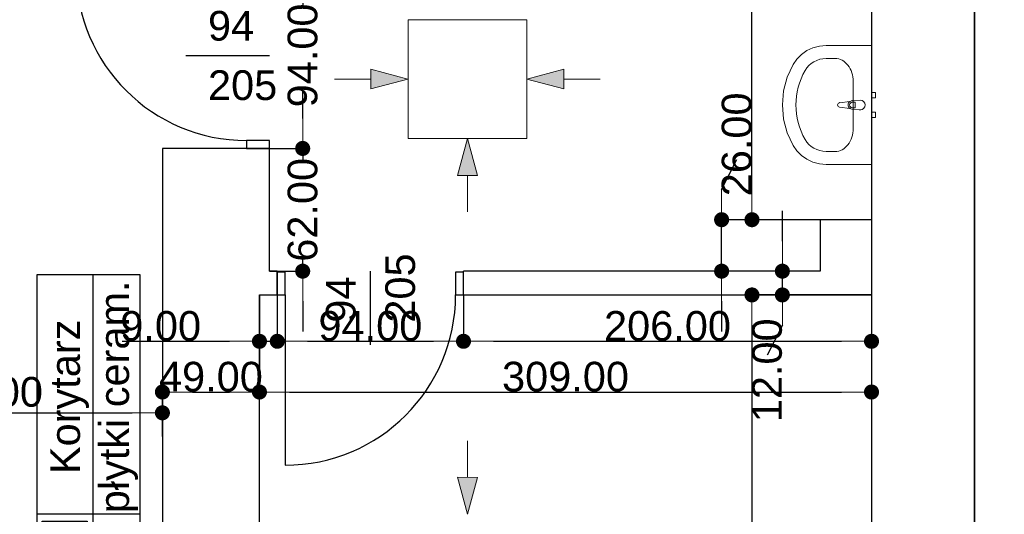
# Model space of a CAD drawing. Header units: millimetres. Extents: x -175445 to -20415, y -559200 to 231527.
# Tile 118 of 256: x -90738 to -85768, y -176209 to -173710. Entities that reach past the tile are written whole.
import ezdxf
from ezdxf.enums import TextEntityAlignment as Align

# ---------------------------------------------------------------- set-up
doc = ezdxf.new("R2010")
doc.units = ezdxf.units.MM
doc.header["$MEASUREMENT"] = 0
for name, color, linetype in [('Drzwi', 7, 'Continuous'), ('Linia', 7, 'Continuous'), ('Obiekt', 7, 'Continuous'), ('Strefa', 9, 'Continuous'), ('Słup', 7, 'Continuous'), ('Wymiary', 9, 'Continuous'), ('Ściana', 7, 'Continuous')]:
    doc.layers.add(name, color=color, linetype=linetype)
doc.styles.add('Arial', font='txt')
doc.dimstyles.new('GENERATED_STYLE__1', dxfattribs={"dimtxt": 150, "dimasz": 152, "dimexe": 0.18, "dimexo": 0, "dimgap": 0.09, "dimtad": 1, "dimtih": 1, "dimtoh": 1, "dimlfac": 0.1, "dimzin": 0, "dimdsep": 46, "dimtxsty": 'Arial', "dimblk": 'ARROWHEAD_11', "dimblk1": 'ARROWHEAD_11', "dimblk2": 'ARROWHEAD_11', "dimcen": 0.09, "dimclrd": 256, "dimclre": 256, "dimclrt": 256, "dimazin": 0, "dimtfac": 1, "dimtdec": 4, "dimtmove": 0, "dimatfit": 3, "dimfxl": 1, "dimtolj": 1, "dimtzin": 0, "dimarcsym": 0})
doc.dimstyles.new('GENERATED_STYLE__2', dxfattribs={"dimtxt": 150, "dimasz": 152, "dimexe": 0.18, "dimexo": 0, "dimgap": 0.09, "dimtad": 1, "dimlfac": 0.1, "dimzin": 0, "dimdsep": 46, "dimtxsty": 'Arial', "dimblk": 'ARROWHEAD_11', "dimblk1": 'ARROWHEAD_11', "dimblk2": 'ARROWHEAD_11', "dimcen": 0.09, "dimclrd": 256, "dimclre": 256, "dimclrt": 256, "dimazin": 0, "dimtfac": 1, "dimtdec": 4, "dimtmove": 0, "dimatfit": 3, "dimfxl": 1, "dimtolj": 1, "dimtzin": 0, "dimarcsym": 0})
doc.dimstyles.new('GENERATED_STYLE__4', dxfattribs={"dimtxt": 150, "dimasz": 152, "dimexe": 0.18, "dimexo": 0, "dimgap": 0.09, "dimtad": 1, "dimtih": 1, "dimtoh": 1, "dimlfac": 0.1, "dimzin": 0, "dimdsep": 46, "dimtxsty": 'Arial', "dimblk": 'ARROWHEAD_11', "dimblk1": 'ARROWHEAD_11', "dimblk2": 'ARROWHEAD_11', "dimcen": 0.09, "dimclrd": 256, "dimclre": 256, "dimclrt": 256, "dimazin": 0, "dimtfac": 1, "dimtdec": 4, "dimtmove": 2, "dimatfit": 3, "dimfxl": 1, "dimtolj": 1, "dimtzin": 0, "dimarcsym": 0})

# ---------------------------------------------------------------- blocks, each defined once
blk = doc.blocks.new('Korytarz_4_53_53', base_point=(-90367.7, 19163.6))
at = {"layer": 'Strefa'}
for p, q in [((-90650.6, 18429.6), (-90650.6, 20371.8)), ((-90650.6, 20371.8), (-90132, 20371.8)), ((-90367.7, 18429.6), (-90367.7, 20371.8)), ((-90132, 20371.8), (-90132, 18429.6)), ((-90650.6, 19163.6), (-90132, 19163.6)), ((-90624.7, 18466.3), (-90624.7, 19126.9)), ((-90624.7, 19126.9), (-90398.4, 19126.9)), ((-90398.4, 19126.9), (-90398.4, 18466.3)), ((-90398.4, 18466.3), (-90624.7, 18466.3)), ((-90132, 18429.6), (-90650.6, 18429.6))]:
    blk.add_line(p, q, dxfattribs=at)
at = {"layer": 'Strefa', "style": 'Arial'}
for tag, height, p in [('ROOM_NAME', 150, (-90509.2, 19754.7)), ('floor_f', 150, (-90261.7, 19754.7)), ('ROOM_NUMBER', 180, (-90513.9, 18805.4)), ('ROOM_CALC_AREA', 150, (-90261.7, 18790.6))]:
    blk.add_attdef(tag, text='', height=height, rotation=90, dxfattribs=at).set_placement(p, align=Align.MIDDLE_CENTER)
blk = doc.blocks.new('ARROWHEAD_11')
at = {"color": 0, "linetype": 'Continuous', "lineweight": 0}
blk.add_line((0, 0), (-1, 0), dxfattribs=at)
at = {"color": 0, "linetype": 'Continuous', "lineweight": 0, "const_width": 0.25, "flags": 128}
blk.add_lwpolyline([(-0.125, 0, 1), (0.125, 0, 1)], format="xyb", close=True, dxfattribs=at)
blk = doc.blocks.new('*D1136')
at = {"layer": 'Defpoints', "color": 0}
for p in [(-86438, -173485.6), (-86438, -178412.8), (-87658, -178970.6)]:
    blk.add_point(p, dxfattribs=at)
at = {"layer": 'Wymiary', "lineweight": -2}
for p, q in [((-86438, -173485.6), (-86438, -178412.9)), ((-87658, -178970.6), (-87658, -178412.6)), ((-87506, -178412.8), (-86590, -178412.8))]:
    blk.add_line(p, q, dxfattribs=at)
at = {"layer": 'Wymiary', "lineweight": -2, "xscale": 152, "yscale": 152, "zscale": 152, "rotation": 180}
blk.add_blockref('ARROWHEAD_11', (-87658, -178412.8), dxfattribs=at)
at = {"layer": 'Wymiary', "lineweight": -2, "xscale": 152, "yscale": 152, "zscale": 152}
blk.add_blockref('ARROWHEAD_11', (-86438, -178412.8), dxfattribs=at)
at = {"layer": 'Wymiary', "lineweight": 13, "insert": (-87048, -178336.1), "char_height": 150, "attachment_point": 5, "style": 'Arial'}
blk.add_mtext('\\A1;122.00', dxfattribs=at)
blk = doc.blocks.new('*D1137')
at = {"layer": 'Defpoints', "color": 0}
for p in [(-86438, -173485.6), (-85918, -173485.6), (-85918, -178412.8)]:
    blk.add_point(p, dxfattribs=at)
at = {"layer": 'Wymiary', "lineweight": -2}
for p, q in [((-86438, -173485.6), (-86438, -178412.9)), ((-85918, -173485.6), (-85918, -178412.9)), ((-86286, -178412.8), (-86070, -178412.8))]:
    blk.add_line(p, q, dxfattribs=at)
at = {"layer": 'Wymiary', "lineweight": -2, "xscale": 152, "yscale": 152, "zscale": 152, "rotation": 180}
blk.add_blockref('ARROWHEAD_11', (-86438, -178412.8), dxfattribs=at)
at = {"layer": 'Wymiary', "lineweight": -2, "xscale": 152, "yscale": 152, "zscale": 152}
blk.add_blockref('ARROWHEAD_11', (-85918, -178412.8), dxfattribs=at)
at = {"layer": 'Wymiary', "lineweight": 13, "insert": (-86178, -178336.1), "char_height": 150, "attachment_point": 5, "style": 'Arial'}
blk.add_mtext('\\A1;52.00', dxfattribs=at)
blk = doc.blocks.new('*D1138')
at = {"layer": 'Defpoints', "color": 0}
for p in [(-81638, -171513), (-85918, -173485.6), (-81638, -178412.8)]:
    blk.add_point(p, dxfattribs=at)
at = {"layer": 'Wymiary', "lineweight": -2}
for p, q in [((-81638, -171513), (-81638, -178412.9)), ((-85918, -173485.6), (-85918, -178412.9)), ((-85766, -178412.8), (-81790, -178412.8))]:
    blk.add_line(p, q, dxfattribs=at)
at = {"layer": 'Wymiary', "lineweight": -2, "xscale": 152, "yscale": 152, "zscale": 152, "rotation": 180}
blk.add_blockref('ARROWHEAD_11', (-85918, -178412.8), dxfattribs=at)
at = {"layer": 'Wymiary', "lineweight": -2, "xscale": 152, "yscale": 152, "zscale": 152}
blk.add_blockref('ARROWHEAD_11', (-81638, -178412.8), dxfattribs=at)
at = {"layer": 'Wymiary', "lineweight": 13, "insert": (-83778, -178336.1), "char_height": 150, "attachment_point": 5, "style": 'Arial'}
blk.add_mtext('\\A1;428.00', dxfattribs=at)
blk = doc.blocks.new('*D1397')
at = {"layer": 'Defpoints', "color": 0}
for p in [(-87041.5, -175100.6), (-86438, -175100.6), (-86438, -178970.6)]:
    blk.add_point(p, dxfattribs=at)
at = {"layer": 'Wymiary', "lineweight": -2}
for p, q in [((-86438, -175100.6), (-87041.7, -175100.6)), ((-87041.5, -175252.6), (-87041.5, -176838.3)), ((-87041.5, -178818.6), (-87041.5, -177460.6)), ((-86438, -178970.6), (-87041.7, -178970.6))]:
    blk.add_line(p, q, dxfattribs=at)
at = {"layer": 'Wymiary', "lineweight": -2, "xscale": 152, "yscale": 152, "zscale": 152}
for p, rotation in [((-87041.5, -175100.6), 90), ((-87041.5, -178970.6), 270)]:
    blk.add_blockref('ARROWHEAD_11', p, dxfattribs=dict(at, rotation=rotation))
at = {"layer": 'Wymiary', "lineweight": 13, "insert": (-87041.5, -177149.5), "char_height": 150, "attachment_point": 5, "rotation": 90, "style": 'Arial'}
blk.add_mtext('\\A1;387.00', dxfattribs=at)
blk = doc.blocks.new('*D1398')
at = {"layer": 'Defpoints', "color": 0}
for p in [(-86888.1, -174980.6), (-86698, -174980.6), (-86438, -175100.6)]:
    blk.add_point(p, dxfattribs=at)
at = {"layer": 'Wymiary', "lineweight": -2}
for p, q in [((-86888.1, -174828.6), (-86888.1, -174676.6)), ((-86698, -174980.6), (-86888.3, -174980.6)), ((-86888.1, -175100.6), (-86888.1, -174980.6)), ((-86438, -175100.6), (-86888.3, -175100.6)), ((-86888.1, -175252.6), (-86964.8, -175404.6))]:
    blk.add_line(p, q, dxfattribs=at)
at = {"layer": 'Wymiary', "lineweight": -2, "xscale": 152, "yscale": 152, "zscale": 152}
for p, rotation in [((-86888.1, -174980.6), 270), ((-86888.1, -175100.6), 90)]:
    blk.add_blockref('ARROWHEAD_11', p, dxfattribs=dict(at, rotation=rotation))
at = {"layer": 'Wymiary', "lineweight": 13, "insert": (-86964.8, -175481.3), "char_height": 150, "attachment_point": 5, "rotation": 90, "style": 'Arial'}
blk.add_mtext('\\A1;12.00', dxfattribs=at)
blk = doc.blocks.new('*D1399')
at = {"layer": 'Defpoints', "color": 0}
for p in [(-87194.8, -174720.6), (-86698, -174720.6), (-86698, -174980.6)]:
    blk.add_point(p, dxfattribs=at)
at = {"layer": 'Wymiary', "lineweight": -2}
for p, q in [((-87194.8, -174568.6), (-87118.2, -174416.6)), ((-86698, -174720.6), (-87195, -174720.6)), ((-87194.8, -174980.6), (-87194.8, -174720.6)), ((-86698, -174980.6), (-87195, -174980.6)), ((-87194.8, -175132.6), (-87194.8, -175284.6))]:
    blk.add_line(p, q, dxfattribs=at)
at = {"layer": 'Wymiary', "lineweight": -2, "xscale": 152, "yscale": 152, "zscale": 152}
for p, rotation in [((-87194.8, -174720.6), 270), ((-87194.8, -174980.6), 90)]:
    blk.add_blockref('ARROWHEAD_11', p, dxfattribs=dict(at, rotation=rotation))
at = {"layer": 'Wymiary', "lineweight": 13, "insert": (-87118.2, -174340), "char_height": 150, "attachment_point": 5, "rotation": 90, "style": 'Arial'}
blk.add_mtext('\\A1;26.00', dxfattribs=at)
blk = doc.blocks.new('*D1400')
at = {"layer": 'Defpoints', "color": 0}
for p in [(-87041.5, -168000.6), (-86438, -168000.6), (-86698, -174720.6)]:
    blk.add_point(p, dxfattribs=at)
at = {"layer": 'Wymiary', "lineweight": -2}
for p, q in [((-86438, -168000.6), (-87041.7, -168000.6)), ((-87041.5, -168152.6), (-87041.5, -170935.2)), ((-87041.5, -174568.6), (-87041.5, -171558.4)), ((-86698, -174720.6), (-87041.7, -174720.6))]:
    blk.add_line(p, q, dxfattribs=at)
at = {"layer": 'Wymiary', "lineweight": -2, "xscale": 152, "yscale": 152, "zscale": 152}
for p, rotation in [((-87041.5, -168000.6), 90), ((-87041.5, -174720.6), 270)]:
    blk.add_blockref('ARROWHEAD_11', p, dxfattribs=dict(at, rotation=rotation))
at = {"layer": 'Wymiary', "lineweight": 13, "insert": (-87041.5, -171246.8), "char_height": 150, "attachment_point": 5, "rotation": 90, "style": 'Arial'}
blk.add_mtext('\\A1;672.00', dxfattribs=at)
blk = doc.blocks.new('*D1404')
at = {"layer": 'Defpoints', "color": 0}
for p in [(-89478, -174360.6), (-89309.8, -174360.6), (-89478, -174980.6)]:
    blk.add_point(p, dxfattribs=at)
at = {"layer": 'Wymiary', "lineweight": -2}
for p, q in [((-89309.8, -174208.6), (-89309.8, -174056.6)), ((-89478, -174360.6), (-89309.7, -174360.6)), ((-89309.8, -174360.6), (-89309.8, -174417.3)), ((-89309.8, -174980.6), (-89309.8, -174924)), ((-89478, -174980.6), (-89309.7, -174980.6)), ((-89309.8, -175132.6), (-89309.8, -175284.6))]:
    blk.add_line(p, q, dxfattribs=at)
at = {"layer": 'Wymiary', "lineweight": -2, "xscale": 152, "yscale": 152, "zscale": 152}
for p, rotation in [((-89309.8, -174360.6), 270), ((-89309.8, -174980.6), 90)]:
    blk.add_blockref('ARROWHEAD_11', p, dxfattribs=dict(at, rotation=rotation))
at = {"layer": 'Wymiary', "lineweight": 13, "insert": (-89309.8, -174670.6), "char_height": 150, "attachment_point": 5, "rotation": 90, "style": 'Arial'}
blk.add_mtext('\\A1;62.00', dxfattribs=at)
blk = doc.blocks.new('*D1405')
at = {"layer": 'Defpoints', "color": 0}
for p in [(-89478, -173420.6), (-89309.8, -173420.6), (-89478, -174360.6)]:
    blk.add_point(p, dxfattribs=at)
at = {"layer": 'Wymiary', "lineweight": -2}
for p, q in [((-89478, -173420.6), (-89309.7, -173420.6)), ((-89309.8, -173572.6), (-89309.8, -173637.7)), ((-89309.8, -174208.6), (-89309.8, -174143.6)), ((-89478, -174360.6), (-89309.7, -174360.6))]:
    blk.add_line(p, q, dxfattribs=at)
at = {"layer": 'Wymiary', "lineweight": -2, "xscale": 152, "yscale": 152, "zscale": 152}
for p, rotation in [((-89309.8, -173420.6), 90), ((-89309.8, -174360.6), 270)]:
    blk.add_blockref('ARROWHEAD_11', p, dxfattribs=dict(at, rotation=rotation))
at = {"layer": 'Wymiary', "lineweight": 13, "insert": (-89309.8, -173890.6), "char_height": 150, "attachment_point": 5, "rotation": 90, "style": 'Arial'}
blk.add_mtext('\\A1;94.00', dxfattribs=at)
blk = doc.blocks.new('*D1439')
at = {"layer": 'Defpoints', "color": 0}
for p in [(-89528, -175100.6), (-89438, -175100.6), (-89438, -175334.8)]:
    blk.add_point(p, dxfattribs=at)
at = {"layer": 'Wymiary', "lineweight": -2}
for p, q in [((-89528, -175100.6), (-89528, -175335)), ((-89438, -175100.6), (-89438, -175335)), ((-90221.2, -175334.8), (-89832, -175334.8)), ((-89832, -175334.8), (-89680, -175334.8)), ((-89528, -175334.8), (-89438, -175334.8)), ((-89286, -175334.8), (-89134, -175334.8))]:
    blk.add_line(p, q, dxfattribs=at)
at = {"layer": 'Wymiary', "lineweight": -2, "xscale": 152, "yscale": 152, "zscale": 152}
blk.add_blockref('ARROWHEAD_11', (-89528, -175334.8), dxfattribs=at)
at = {"layer": 'Wymiary', "lineweight": -2, "xscale": 152, "yscale": 152, "zscale": 152, "rotation": 180}
blk.add_blockref('ARROWHEAD_11', (-89438, -175334.8), dxfattribs=at)
at = {"layer": 'Wymiary', "lineweight": 13, "insert": (-90026.7, -175258.1), "char_height": 150, "attachment_point": 5, "style": 'Arial'}
blk.add_mtext('\\A1;9.00', dxfattribs=at)
blk = doc.blocks.new('*D1440')
at = {"layer": 'Defpoints', "color": 0}
for p in [(-89438, -175100.6), (-88498, -175100.6), (-88498, -175334.8)]:
    blk.add_point(p, dxfattribs=at)
at = {"layer": 'Wymiary', "lineweight": -2}
for p, q in [((-89438, -175100.6), (-89438, -175335)), ((-88498, -175100.6), (-88498, -175335)), ((-89286, -175334.8), (-88650, -175334.8))]:
    blk.add_line(p, q, dxfattribs=at)
at = {"layer": 'Wymiary', "lineweight": -2, "xscale": 152, "yscale": 152, "zscale": 152, "rotation": 180}
blk.add_blockref('ARROWHEAD_11', (-89438, -175334.8), dxfattribs=at)
at = {"layer": 'Wymiary', "lineweight": -2, "xscale": 152, "yscale": 152, "zscale": 152}
blk.add_blockref('ARROWHEAD_11', (-88498, -175334.8), dxfattribs=at)
at = {"layer": 'Wymiary', "lineweight": 13, "insert": (-88968, -175258.1), "char_height": 150, "attachment_point": 5, "style": 'Arial'}
blk.add_mtext('\\A1;94.00', dxfattribs=at)
blk = doc.blocks.new('*D1441')
at = {"layer": 'Defpoints', "color": 0}
for p in [(-88498, -175100.6), (-86438, -175100.6), (-86438, -175334.8)]:
    blk.add_point(p, dxfattribs=at)
at = {"layer": 'Wymiary', "lineweight": -2}
for p, q in [((-88498, -175100.6), (-88498, -175335)), ((-86438, -175100.6), (-86438, -175335)), ((-88346, -175334.8), (-86590, -175334.8))]:
    blk.add_line(p, q, dxfattribs=at)
at = {"layer": 'Wymiary', "lineweight": -2, "xscale": 152, "yscale": 152, "zscale": 152, "rotation": 180}
blk.add_blockref('ARROWHEAD_11', (-88498, -175334.8), dxfattribs=at)
at = {"layer": 'Wymiary', "lineweight": -2, "xscale": 152, "yscale": 152, "zscale": 152}
blk.add_blockref('ARROWHEAD_11', (-86438, -175334.8), dxfattribs=at)
at = {"layer": 'Wymiary', "lineweight": 13, "insert": (-87468, -175258.1), "char_height": 150, "attachment_point": 5, "style": 'Arial'}
blk.add_mtext('\\A1;206.00', dxfattribs=at)
blk = doc.blocks.new('*D1442')
at = {"layer": 'Defpoints', "color": 0}
for p in [(-90018, -175696.1), (-90018, -175815.6), (-91548, -176180.6)]:
    blk.add_point(p, dxfattribs=at)
at = {"layer": 'Wymiary', "lineweight": -2}
for p, q in [((-91548, -176180.6), (-91548, -175695.9)), ((-91396, -175696.1), (-90170, -175696.1)), ((-90018, -175815.6), (-90018, -175695.9))]:
    blk.add_line(p, q, dxfattribs=at)
at = {"layer": 'Wymiary', "lineweight": -2, "xscale": 152, "yscale": 152, "zscale": 152, "rotation": 180}
blk.add_blockref('ARROWHEAD_11', (-91548, -175696.1), dxfattribs=at)
at = {"layer": 'Wymiary', "lineweight": -2, "xscale": 152, "yscale": 152, "zscale": 152}
blk.add_blockref('ARROWHEAD_11', (-90018, -175696.1), dxfattribs=at)
at = {"layer": 'Wymiary', "lineweight": 13, "insert": (-90941.5, -175591.1), "char_height": 150, "attachment_point": 5, "style": 'Arial'}
blk.add_mtext('\\A1;153.00', dxfattribs=at)
blk = doc.blocks.new('*D1443')
at = {"layer": 'Defpoints', "color": 0}
for p in [(-89528, -175100.6), (-89528, -175591.1), (-90018, -175815.6)]:
    blk.add_point(p, dxfattribs=at)
at = {"layer": 'Wymiary', "lineweight": -2}
for p, q in [((-89528, -175100.6), (-89528, -175591.2)), ((-90018, -175815.6), (-90018, -175590.9)), ((-89866, -175591.1), (-89680, -175591.1))]:
    blk.add_line(p, q, dxfattribs=at)
at = {"layer": 'Wymiary', "lineweight": -2, "xscale": 152, "yscale": 152, "zscale": 152, "rotation": 180}
blk.add_blockref('ARROWHEAD_11', (-90018, -175591.1), dxfattribs=at)
at = {"layer": 'Wymiary', "lineweight": -2, "xscale": 152, "yscale": 152, "zscale": 152}
blk.add_blockref('ARROWHEAD_11', (-89528, -175591.1), dxfattribs=at)
at = {"layer": 'Wymiary', "lineweight": 13, "insert": (-89773, -175514.4), "char_height": 150, "attachment_point": 5, "style": 'Arial'}
blk.add_mtext('\\A1;49.00', dxfattribs=at)
blk = doc.blocks.new('*D1444')
at = {"layer": 'Defpoints', "color": 0}
for p in [(-89528, -175100.6), (-86438, -175100.6), (-86438, -175591.1)]:
    blk.add_point(p, dxfattribs=at)
at = {"layer": 'Wymiary', "lineweight": -2}
for p, q in [((-89528, -175100.6), (-89528, -175591.2)), ((-86438, -175100.6), (-86438, -175591.2)), ((-89376, -175591.1), (-86590, -175591.1))]:
    blk.add_line(p, q, dxfattribs=at)
at = {"layer": 'Wymiary', "lineweight": -2, "xscale": 152, "yscale": 152, "zscale": 152, "rotation": 180}
blk.add_blockref('ARROWHEAD_11', (-89528, -175591.1), dxfattribs=at)
at = {"layer": 'Wymiary', "lineweight": -2, "xscale": 152, "yscale": 152, "zscale": 152}
blk.add_blockref('ARROWHEAD_11', (-86438, -175591.1), dxfattribs=at)
at = {"layer": 'Wymiary', "lineweight": 13, "insert": (-87983, -175514.3), "char_height": 150, "attachment_point": 5, "style": 'Arial'}
blk.add_mtext('\\A1;309.00', dxfattribs=at)
blk = doc.blocks.new('*D1461')
at = {"layer": 'Defpoints', "color": 0}
for p in [(-89648, -173260.6), (-89648, -173576.9), (-91548, -174195.6)]:
    blk.add_point(p, dxfattribs=at)
at = {"layer": 'Wymiary', "lineweight": -2}
for p, q in [((-89648, -173260.6), (-89648, -173577.1)), ((-91548, -174195.6), (-91548, -173576.7)), ((-91396, -173576.9), (-89800, -173576.9))]:
    blk.add_line(p, q, dxfattribs=at)
at = {"layer": 'Wymiary', "lineweight": -2, "xscale": 152, "yscale": 152, "zscale": 152, "rotation": 180}
blk.add_blockref('ARROWHEAD_11', (-91548, -173576.9), dxfattribs=at)
at = {"layer": 'Wymiary', "lineweight": -2, "xscale": 152, "yscale": 152, "zscale": 152}
blk.add_blockref('ARROWHEAD_11', (-89648, -173576.9), dxfattribs=at)
at = {"layer": 'Wymiary', "lineweight": 13, "insert": (-90598, -173500.2), "char_height": 150, "attachment_point": 5, "style": 'Arial'}
blk.add_mtext('\\A1;190.00', dxfattribs=at)
blk = doc.blocks.new('*D1735')
at = {"layer": 'Defpoints', "color": 0}
for p in [(-67558, -174460.7), (-67558, -180112.2), (-140258, -180730.6)]:
    blk.add_point(p, dxfattribs=at)
at = {"layer": 'Wymiary', "lineweight": -2}
for p, q in [((-67558, -174460.7), (-67558, -180112.4)), ((-140258, -180730.6), (-140258, -180112)), ((-140106, -180112.2), (-67710, -180112.2))]:
    blk.add_line(p, q, dxfattribs=at)
at = {"layer": 'Wymiary', "lineweight": -2, "xscale": 152, "yscale": 152, "zscale": 152, "rotation": 180}
blk.add_blockref('ARROWHEAD_11', (-140258, -180112.2), dxfattribs=at)
at = {"layer": 'Wymiary', "lineweight": -2, "xscale": 152, "yscale": 152, "zscale": 152}
blk.add_blockref('ARROWHEAD_11', (-67558, -180112.2), dxfattribs=at)
at = {"layer": 'Wymiary', "lineweight": 13, "insert": (-103908, -180035.5), "char_height": 150, "attachment_point": 5, "style": 'Arial'}
blk.add_mtext('\\A1;7270.01', dxfattribs=at)

msp = doc.modelspace()

# ---------------------------------------------------------------- hatches: boundary and pattern name
at = {"layer": 'Linia', "linetype": 'Continuous', "lineweight": 13}
for points in [[(-88778.839, -174010.024), (-88965.442, -173960.024), (-88965.442, -174060.024)], [(-88178.039, -174010.024), (-87991.437, -174060.024), (-87991.437, -173960.024)], [(-88477.639, -174310.024), (-88527.39, -174496.693), (-88427.39, -174496.56)], [(-88477.639, -176208.512), (-88427.39, -176021.977), (-88527.39, -176021.843)]]:
    msp.add_hatch(color=253, dxfattribs=at).paths.add_polyline_path(points)

# ---------------------------------------------------------------- linework, layer by layer
at = {"layer": 'Drzwi', "color": 253}
for p, q in [((-89478.019, -174320.636), (-89593.019, -174320.636)), ((-89593.019, -174320.636), (-89593.019, -174360.636)), ((-89478.019, -174360.636), (-89478.019, -174320.636)), ((-89593.019, -174360.636), (-89478.019, -174360.636)), ((-89478.019, -174360.636), (-89593.019, -174360.636)), ((-89398.019, -174985.636), (-89438.019, -174985.636)), ((-89438.019, -174985.636), (-89438.019, -175100.636)), ((-89438.019, -175100.636), (-89438.019, -174985.636)), ((-89398.019, -175100.636), (-89398.019, -174985.636)), ((-88498.019, -174985.636), (-88538.019, -174985.636)), ((-88538.019, -174985.636), (-88538.019, -175100.636)), ((-88498.019, -175100.636), (-88498.019, -174985.636)), ((-88498.019, -175100.636), (-88498.019, -174985.636)), ((-89438.019, -175100.636), (-89398.019, -175100.636)), ((-89398.019, -175100.636), (-89398.019, -175960.636)), ((-88538.019, -175100.636), (-88498.019, -175100.636))]:
    msp.add_line(p, q, dxfattribs=at)
for centre, start, end in [((-89593.019, -173460.636), 180, 270), ((-89398.019, -175100.636), 270, 0)]:
    msp.add_arc(centre, 860, start, end, dxfattribs=at)
at = {"layer": 'Linia', "color": 253, "lineweight": 13}
for p, q in [((-88178.039, -173710.424), (-88778.039, -173710.424)), ((-88778.039, -173710.424), (-88778.039, -174309.624)), ((-88178.039, -174309.624), (-88178.039, -173710.424)), ((-88778.839, -174010.024), (-88965.442, -173960.024)), ((-88965.442, -174060.024), (-88965.442, -173960.024)), ((-88178.039, -174010.024), (-87991.437, -173960.024)), ((-87991.437, -173960.024), (-87991.437, -174060.024)), ((-89149.214, -174010.024), (-88965.442, -174010.024)), ((-88778.839, -174010.024), (-88965.442, -174060.024)), ((-88178.039, -174010.024), (-87991.437, -174060.024)), ((-87807.664, -174010.024), (-87991.437, -174010.024)), ((-88778.039, -174310.424), (-88178.039, -174310.424)), ((-88477.639, -174310.024), (-88527.39, -174496.693)), ((-88477.639, -174310.024), (-88427.39, -174496.56)), ((-88427.39, -174496.56), (-88527.39, -174496.693)), ((-88477.145, -174680.399), (-88477.39, -174496.626)), ((-88477.145, -175838.138), (-88477.39, -176021.91)), ((-88477.639, -176208.512), (-88527.39, -176021.843)), ((-88527.39, -176021.843), (-88427.39, -176021.977)), ((-88477.639, -176208.512), (-88427.39, -176021.977))]:
    msp.add_line(p, q, dxfattribs=at)
at = {"layer": 'Obiekt', "color": 253, "lineweight": 5}
for p, q in [((-86791.426, -173885.542), (-86763.999, -173866.553)), ((-86763.999, -173866.553), (-86733.476, -173852.538)), ((-86733.476, -173852.538), (-86700.832, -173843.946)), ((-86700.832, -173843.946), (-86667.11, -173841.051)), ((-86667.11, -173841.051), (-86438.019, -173841.051)), ((-86438.019, -173841.051), (-86438.019, -174441.051)), ((-86833.61, -173935.877), (-86814.879, -173908.899)), ((-86814.879, -173908.899), (-86791.426, -173885.542)), ((-86621.291, -173906.269), (-86667.11, -173906.269)), ((-86863.551, -174001.069), (-86833.61, -173935.877)), ((-86881.85, -174070.09), (-86863.551, -174001.069)), ((-86530.337, -174022.225), (-86530.337, -174259.877)), ((-86888.005, -174141.051), (-86881.85, -174070.09)), ((-86438.019, -174077.551), (-86418.019, -174077.551)), ((-86438.019, -174104.551), (-86438.019, -174077.551)), ((-86418.019, -174077.551), (-86418.019, -174104.551)), ((-86599.737, -174129.951), (-86546.803, -174123.321)), ((-86537.29, -174120.051), (-86495.337, -174116.051)), ((-86520.247, -174127.451), (-86535.118, -174127.451)), ((-86520.247, -174154.651), (-86520.247, -174127.451)), ((-86418.019, -174104.551), (-86438.019, -174104.551)), ((-86881.85, -174212.013), (-86888.005, -174141.051)), ((-86546.803, -174158.781), (-86599.737, -174152.151)), ((-86495.337, -174166.051), (-86537.29, -174162.051)), ((-86535.118, -174154.651), (-86520.247, -174154.651)), ((-86438.019, -174177.551), (-86418.019, -174177.551)), ((-86438.019, -174204.551), (-86438.019, -174177.551)), ((-86418.019, -174177.551), (-86418.019, -174204.551)), ((-86863.551, -174281.033), (-86881.85, -174212.013)), ((-86418.019, -174204.551), (-86438.019, -174204.551)), ((-86833.61, -174346.225), (-86863.551, -174281.033)), ((-86814.879, -174373.203), (-86833.61, -174346.225)), ((-86791.426, -174396.56), (-86814.879, -174373.203)), ((-86621.291, -174375.834), (-86667.11, -174375.834)), ((-86763.999, -174415.55), (-86791.426, -174396.56)), ((-86733.476, -174429.564), (-86763.999, -174415.55)), ((-86700.832, -174438.156), (-86733.476, -174429.564)), ((-86667.11, -174441.051), (-86700.832, -174438.156)), ((-86438.019, -174441.051), (-86667.11, -174441.051))]:
    msp.add_line(p, q, dxfattribs=at)
at = {"layer": 'Obiekt', "color": 253}
for p, q in [((-89899.397, -173890.636), (-89478.019, -173890.636)), ((-88968.019, -175352.014), (-88968.019, -174980.636))]:
    msp.add_line(p, q, dxfattribs=at)
at = {"layer": 'Obiekt', "color": 253, "lineweight": 5}
for centre, radius, start, end in [((-86535.39, -174141.051), 21.086, 122.771025, 237.228975), ((-86535.118, -174141.051), 13.6, 90, 270), ((-86535.39, -174141.051), 21.086, 95.169607, 122.771025), ((-86495.337, -174141.051), 25, 270, 90), ((-86598.347, -174141.051), 11.187, 97.138925, 262.861075), ((-86535.39, -174141.051), 21.086, 237.228975, 264.830393)]:
    msp.add_arc(centre, radius, start, end, dxfattribs=at)
for centre, major_axis, ratio, start_param, end_param in [((-86667.11, -174022.199), (121.2, 0), 0.95652174, 1.57079633, 2.64461782), ((-86621.291, -174022.356), (0, 116.066), 0.78364566, 4.71238898, 6.28318531), ((-86438.019, -174141.051), (381.818, 0), 0.95652174, 2.64461781, 3.63856749), ((-86621.291, -174259.747), (0, 116.066), 0.78364566, 3.14159265, 4.71238898), ((-86667.11, -174259.903), (121.2, 0), 0.95652174, 3.63856748, 4.71238898)]:
    msp.add_ellipse(centre, major_axis=major_axis, ratio=ratio, start_param=start_param, end_param=end_param, dxfattribs=at)
for p in [(-86537.29, -174120.051), (-86599.737, -174129.951), (-86546.803, -174158.781), (-86495.337, -174166.051)]:
    msp.add_point(p, dxfattribs=at)
at = {"layer": 'Słup', "color": 253}
for p, q in [((-90018.019, -174360.636), (-90018.019, -177270.636)), ((-89648.019, -174360.636), (-90018.019, -174360.636)), ((-86698.019, -174720.636), (-86698.019, -174980.636)), ((-86438.019, -174720.636), (-86698.019, -174720.636))]:
    msp.add_line(p, q, dxfattribs=at)
at = {"layer": 'Ściana', "color": 253}
for p, q in [((-89593.019, -174360.636), (-89648.019, -174360.636)), ((-89478.019, -174360.636), (-89593.019, -174360.636)), ((-89438.019, -174985.636), (-89438.019, -174980.636)), ((-89438.019, -175100.636), (-89438.019, -174985.636)), ((-88498.019, -174985.636), (-88498.019, -174980.636)), ((-88498.019, -175100.636), (-88498.019, -174985.636))]:
    msp.add_line(p, q, dxfattribs=at)
at = {"layer": 'Ściana', "color": 253, "flags": 128}
for points in [[(-85918.019, -178970.636), (-85918.019, -167660.636)], [(-86438.019, -168000.636), (-86438.019, -174720.636)], [(-89478.019, -174980.636), (-89478.019, -174360.636)], [(-89438.019, -174980.636), (-89478.019, -174980.636)], [(-86698.019, -174980.636), (-88498.019, -174980.636)], [(-89528.019, -175100.636), (-89438.019, -175100.636)], [(-89528.019, -177670.636), (-89528.019, -175100.636)], [(-88498.019, -175100.636), (-86438.019, -175100.636)], [(-86438.019, -175100.636), (-86438.019, -178970.636)]]:
    msp.add_lwpolyline(points, dxfattribs=at)

# ---------------------------------------------------------------- block references
at = {"layer": 'Strefa', "color": 253}
ref = msp.add_blockref('Korytarz_4_53_53', (-90367.728, -176206.338), dxfattribs=at)
ref.add_attrib('ROOM_NAME', 'Korytarz', dxfattribs={"color": 7, "height": 150, "rotation": 90, "style": 'Arial'}).set_placement((-90509.157, -175615.283), align=Align.MIDDLE_CENTER)
ref.add_attrib('ROOM_NUMBER', '4/53', dxfattribs={"color": 7, "height": 180, "rotation": 90, "style": 'Arial'}).set_placement((-90513.871, -176564.554), align=Align.MIDDLE_CENTER)
ref.add_attrib('ROOM_CALC_AREA', '6,2 m2', dxfattribs={"color": 7, "height": 150, "rotation": 90, "style": 'Arial'}).set_placement((-90261.657, -176579.341), align=Align.MIDDLE_CENTER)
ref.add_attrib('floor_f', 'płytki ceram.', dxfattribs={"color": 7, "height": 150, "rotation": 90, "style": 'Arial'}).set_placement((-90261.657, -175615.283), align=Align.MIDDLE_CENTER)

# ---------------------------------------------------------------- texts
at = {"layer": 'Obiekt', "color": 253, "char_height": 150, "attachment_point": 7, "style": 'Arial'}
for s, insert in [('\\A1;{\\fArial|b0|i0|c238|p38;94}', (-89787.845, -173818.104)), ('\\A1;{\\fArial|b0|i0|c238|p38;205}', (-89787.845, -174118.104))]:
    msp.add_mtext(s, dxfattribs=dict(at, insert=insert))
at = {"layer": 'Obiekt', "color": 253, "char_height": 150, "attachment_point": 7, "rotation": 90, "style": 'Arial'}
for s, insert in [('\\A1;{\\fArial|b0|i0|c238|p38;205}', (-88740.55, -175240.462)), ('\\A1;{\\fArial|b0|i0|c238|p38;94}', (-89040.55, -175240.462))]:
    msp.add_mtext(s, dxfattribs=dict(at, insert=insert))

# ---------------------------------------------------------------- dimensions: what is measured, and where the dimension line sits
at = {"layer": 'Wymiary', "color": 8, "lineweight": 13}
for base, p1, p2, picture, middle in [((-87041.494, -168000.636), (-86698.019, -174720.636), (-86438.019, -168000.636), '*D1400', (-87041.494, -171246.807)), ((-89309.849, -173420.636), (-89478.019, -174360.636), (-89478.019, -173420.636), '*D1405', (-89309.849, -173890.636)), ((-89309.849, -174360.636), (-89478.019, -174980.636), (-89478.019, -174360.636), '*D1404', (-89309.849, -174670.636)), ((-87194.846, -174720.636), (-86698.019, -174980.636), (-86698.019, -174720.636), '*D1399', (-87118.17, -174339.96)), ((-86888.142, -174980.636), (-86438.019, -175100.636), (-86698.019, -174980.636), '*D1398', (-86964.818, -175481.312)), ((-87041.494, -175100.636), (-86438.019, -178970.636), (-86438.019, -175100.636), '*D1397', (-87041.494, -177149.465))]:
    dim = msp.add_linear_dim(base=base, p1=p1, p2=p2, angle=90, dimstyle='GENERATED_STYLE__2', dxfattribs=at)
    dim.commit()
    dim.dimension.update_dxf_attribs({"geometry": picture, "text_midpoint": middle, "dimtype": 160, "text_rotation": 90})
for base, p1, p2, dimstyle, picture, middle in [((-81638.018, -178412.768), (-85918.019, -173485.636), (-81638.018, -171512.982), 'GENERATED_STYLE__1', '*D1138', (-83778.019, -178412.768)), ((-89648.019, -173576.904), (-91548.019, -174195.636), (-89648.019, -173260.636), 'GENERATED_STYLE__1', '*D1461', (-90598.019, -173576.904)), ((-86438.019, -178412.768), (-87658.019, -178970.636), (-86438.019, -173485.636), 'GENERATED_STYLE__1', '*D1136', (-87048.019, -178412.768)), ((-85918.019, -178412.768), (-86438.019, -173485.636), (-85918.019, -173485.636), 'GENERATED_STYLE__1', '*D1137', (-86178.019, -178412.768)), ((-67557.968, -180112.207), (-140258.019, -180730.636), (-67557.968, -174460.715), 'GENERATED_STYLE__1', '*D1735', (-103907.994, -180112.207)), ((-89438.019, -175334.819), (-89528.019, -175100.636), (-89438.019, -175100.636), 'GENERATED_STYLE__1', '*D1439', (-90026.669, -175334.819)), ((-89528.019, -175591.052), (-90018.019, -175815.636), (-89528.019, -175100.636), 'GENERATED_STYLE__1', '*D1443', (-89773.019, -175591.052)), ((-86438.019, -175591.052), (-89528.019, -175100.636), (-86438.019, -175100.636), 'GENERATED_STYLE__1', '*D1444', (-87983.019, -175591.052)), ((-88498.019, -175334.819), (-89438.019, -175100.636), (-88498.019, -175100.636), 'GENERATED_STYLE__1', '*D1440', (-88968.019, -175334.819)), ((-86438.019, -175334.819), (-88498.019, -175100.636), (-86438.019, -175100.636), 'GENERATED_STYLE__1', '*D1441', (-87468.019, -175334.819)), ((-90018.019, -175696.052), (-91548.019, -176180.636), (-90018.019, -175815.636), 'GENERATED_STYLE__4', '*D1442', (-90941.469, -175591.052))]:
    dim = msp.add_linear_dim(base=base, p1=p1, p2=p2, dimstyle=dimstyle, dxfattribs=at)
    dim.commit()
    dim.dimension.update_dxf_attribs({"geometry": picture, "text_midpoint": middle, "dimtype": 160})

doc.saveas('drawing.dxf')
